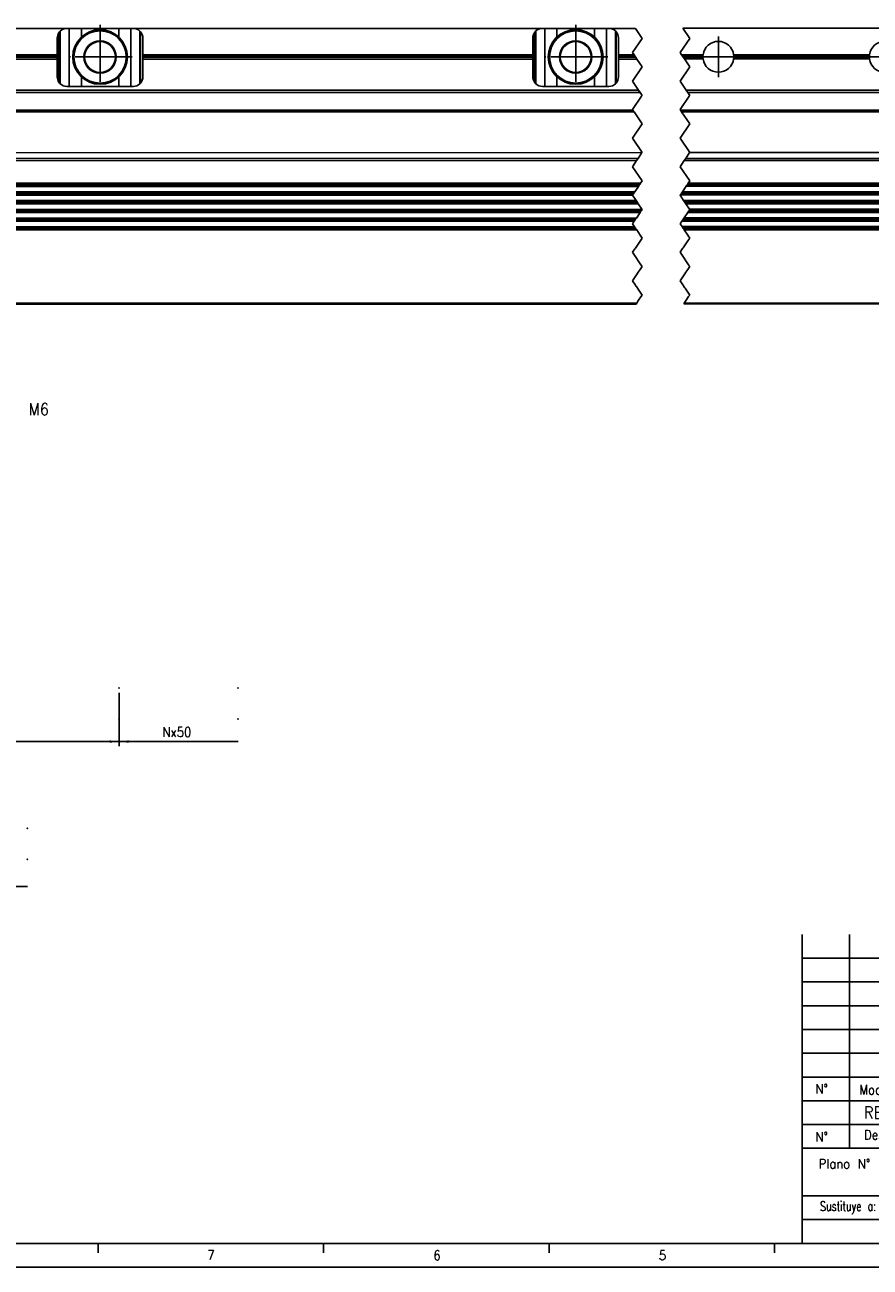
# Model space of a CAD drawing. Header units: millimetres. Extents: x -285 to 1770, y -283 to 203.
# Tile 4 of 30: x -44 to 134, y -217 to 44. Entities that reach past the tile are written whole.
import ezdxf

# ---------------------------------------------------------------- set-up
doc = ezdxf.new("R2010")
doc.units = ezdxf.units.MM
doc.linetypes.add('DOT_CENTER', pattern=[14, 12, -1, 0, -1])
doc.layers.add('1', color=7, linetype='Continuous')
doc.styles.add('CONVERTER_11', font='txt.shx', dxfattribs={"width": 0.9})
doc.styles.add('CONVERTER_13', font='txt.shx', dxfattribs={"width": 0.72})
doc.dimstyles.new('ME10_DIM_10', dxfattribs={"dimtxt": 2, "dimasz": 2, "dimexe": 1, "dimexo": 1, "dimgap": 1, "dimtad": 1, "dimdsep": 46, "dimtxsty": 'CONVERTER_11', "dimsah": 1, "dimcen": 0.09, "dimclrd": 2, "dimclre": 2, "dimclrt": 2, "dimadec": 0, "dimazin": 0, "dimtfac": 1, "dimtdec": 4, "dimtix": 1, "dimtmove": 0, "dimatfit": 3, "dimfxl": 1, "dimtolj": 1, "dimtzin": 0, "dimarcsym": 0})
doc.dimstyles.new('ME10_DIM_11', dxfattribs={"dimtxt": 2, "dimasz": 2, "dimexe": 1, "dimexo": 1, "dimgap": 1, "dimtad": 1, "dimdsep": 46, "dimtxsty": 'CONVERTER_11', "dimsah": 1, "dimcen": 0.09, "dimclrd": 2, "dimclre": 2, "dimclrt": 2, "dimadec": 0, "dimazin": 0, "dimtfac": 1, "dimtdec": 4, "dimtix": 1, "dimtmove": 0, "dimatfit": 3, "dimfxl": 1, "dimtolj": 1, "dimtzin": 0, "dimarcsym": 0})
doc.dimstyles.new('ME10_DIM_12', dxfattribs={"dimtxt": 2, "dimasz": 2, "dimexe": 1, "dimexo": 1, "dimgap": 1, "dimtad": 1, "dimdsep": 46, "dimtxsty": 'CONVERTER_11', "dimsah": 1, "dimcen": 0.09, "dimclrd": 2, "dimclre": 2, "dimclrt": 2, "dimadec": 0, "dimazin": 0, "dimtfac": 1, "dimtdec": 4, "dimtix": 1, "dimtmove": 0, "dimatfit": 3, "dimfxl": 1, "dimtolj": 1, "dimtzin": 0, "dimarcsym": 0})
doc.dimstyles.new('ME10_DIM_13', dxfattribs={"dimtxt": 2, "dimasz": 2, "dimexe": 1, "dimexo": 1, "dimgap": 1, "dimtad": 1, "dimdsep": 46, "dimtxsty": 'CONVERTER_11', "dimsah": 1, "dimcen": 0.09, "dimclrd": 2, "dimclre": 2, "dimclrt": 2, "dimadec": 0, "dimazin": 0, "dimtfac": 1, "dimtdec": 4, "dimtix": 1, "dimtmove": 0, "dimatfit": 3, "dimfxl": 1, "dimtolj": 1, "dimtzin": 0, "dimarcsym": 0})
doc.dimstyles.new('ME10_DIM_14', dxfattribs={"dimtxt": 2, "dimasz": 2, "dimexe": 1, "dimexo": 1, "dimgap": 1, "dimtad": 1, "dimdsep": 46, "dimtxsty": 'CONVERTER_11', "dimsah": 1, "dimcen": 0.09, "dimclrd": 2, "dimclre": 2, "dimclrt": 2, "dimadec": 0, "dimazin": 0, "dimtfac": 1, "dimtdec": 4, "dimtix": 1, "dimtmove": 0, "dimatfit": 3, "dimfxl": 1, "dimtolj": 1, "dimtzin": 0, "dimarcsym": 0})
doc.dimstyles.new('ME10_DIM_15', dxfattribs={"dimtxt": 2, "dimasz": 2, "dimexe": 1, "dimexo": 1, "dimgap": 1, "dimtad": 1, "dimdsep": 46, "dimtxsty": 'CONVERTER_11', "dimsah": 1, "dimcen": 0.09, "dimclrd": 2, "dimclre": 2, "dimclrt": 2, "dimadec": 0, "dimazin": 0, "dimtfac": 1, "dimtdec": 4, "dimtix": 1, "dimtmove": 0, "dimatfit": 3, "dimfxl": 1, "dimtolj": 1, "dimtzin": 0, "dimarcsym": 0})
doc.dimstyles.new('ME10_DIM_16', dxfattribs={"dimtxt": 2, "dimasz": 2, "dimexe": 1, "dimexo": 1, "dimgap": 1, "dimtad": 1, "dimdsep": 46, "dimtxsty": 'CONVERTER_11', "dimsah": 1, "dimcen": 0.09, "dimclrd": 2, "dimclre": 2, "dimclrt": 2, "dimadec": 0, "dimazin": 0, "dimtfac": 1, "dimtdec": 4, "dimtix": 1, "dimtmove": 0, "dimatfit": 3, "dimfxl": 1, "dimtolj": 1, "dimtzin": 0, "dimarcsym": 0})
doc.dimstyles.new('ME10_DIM_17', dxfattribs={"dimtxt": 2, "dimasz": 2, "dimexe": 1, "dimexo": 1, "dimgap": 1, "dimtad": 1, "dimdsep": 46, "dimtxsty": 'CONVERTER_11', "dimsah": 1, "dimcen": 0.09, "dimclrd": 2, "dimclre": 2, "dimclrt": 2, "dimadec": 0, "dimazin": 0, "dimtfac": 1, "dimtdec": 4, "dimtix": 1, "dimtmove": 0, "dimatfit": 3, "dimfxl": 1, "dimtolj": 1, "dimtzin": 0, "dimarcsym": 0})
doc.dimstyles.new('ME10_DIM_18', dxfattribs={"dimtxt": 2, "dimasz": 2, "dimexe": 1, "dimexo": 1, "dimgap": 1, "dimtad": 1, "dimdsep": 46, "dimtxsty": 'CONVERTER_11', "dimsah": 1, "dimcen": 0.09, "dimclrd": 2, "dimclre": 2, "dimclrt": 2, "dimadec": 0, "dimazin": 0, "dimtfac": 1, "dimtdec": 4, "dimtix": 1, "dimtmove": 0, "dimatfit": 3, "dimfxl": 1, "dimtolj": 1, "dimtzin": 0, "dimarcsym": 0})
doc.dimstyles.new('ME10_DIM_19', dxfattribs={"dimtxt": 2, "dimasz": 2, "dimexe": 1, "dimexo": 1, "dimgap": 1, "dimtad": 1, "dimdsep": 46, "dimtxsty": 'CONVERTER_11', "dimsah": 1, "dimcen": 0.09, "dimclrd": 2, "dimclre": 2, "dimclrt": 2, "dimadec": 0, "dimazin": 0, "dimtfac": 1, "dimtdec": 4, "dimtix": 1, "dimtmove": 0, "dimatfit": 3, "dimfxl": 1, "dimtolj": 1, "dimtzin": 0, "dimarcsym": 0})

# ---------------------------------------------------------------- blocks, each defined once
blk = doc.blocks.new('*D52')
at = {"layer": '1', "color": 2, "linetype": 'Continuous'}
for p, q in [((-124.39, -96.19), (-124.39, -107.44)), ((-74.39, -96.19), (-74.39, -107.44)), ((-124.39, -106.44), (-74.39, -106.44))]:
    blk.add_line(p, q, dxfattribs=at)
at = {"layer": '1', "color": 2}
for points in [[(-122.39, -106.18), (-122.39, -106.7), (-124.39, -106.44)], [(-76.39, -106.7), (-76.39, -106.18), (-74.39, -106.44)]]:
    blk.add_solid(points, dxfattribs=at)
at = {"layer": '1', "color": 2, "insert": (-103.02, -105.44), "char_height": 2, "attachment_point": 7, "rotation": 0.0001, "line_spacing_factor": 0.60024, "style": 'CONVERTER_11'}
blk.add_mtext('50', dxfattribs=at)
blk = doc.blocks.new('*D53')
at = {"layer": '1', "color": 2, "linetype": 'Continuous'}
for p, q in [((-74.39, -96.19), (-74.39, -107.44)), ((-24.39, -96.19), (-24.39, -107.44)), ((-74.39, -106.44), (-24.39, -106.44))]:
    blk.add_line(p, q, dxfattribs=at)
at = {"layer": '1', "color": 2}
for points in [[(-72.39, -106.18), (-72.39, -106.7), (-74.39, -106.44)], [(-26.39, -106.7), (-26.39, -106.18), (-24.39, -106.44)]]:
    blk.add_solid(points, dxfattribs=at)
at = {"layer": '1', "color": 2, "insert": (-53.64, -105.44), "char_height": 2, "attachment_point": 7, "rotation": 0.0001, "line_spacing_factor": 0.60024, "style": 'CONVERTER_11'}
blk.add_mtext('50', dxfattribs=at)
blk = doc.blocks.new('*D54')
at = {"layer": '1', "color": 2, "linetype": 'Continuous'}
for p, q in [((-139.39, -125.71), (-139.39, -137.96)), ((-119.39, -125.71), (-119.39, -137.96)), ((-139.39, -136.96), (-119.39, -136.96))]:
    blk.add_line(p, q, dxfattribs=at)
at = {"layer": '1', "color": 2}
for points in [[(-137.39, -136.7), (-137.39, -137.23), (-139.39, -136.96)], [(-121.39, -137.23), (-121.39, -136.7), (-119.39, -136.96)]]:
    blk.add_solid(points, dxfattribs=at)
at = {"layer": '1', "color": 2, "insert": (-130.89, -135.96), "char_height": 2, "attachment_point": 7, "rotation": 0.0001, "line_spacing_factor": 0.60024, "style": 'CONVERTER_11'}
blk.add_mtext('20', dxfattribs=at)
blk = doc.blocks.new('*D55')
at = {"layer": '1', "color": 2, "linetype": 'Continuous'}
for p, q in [((-119.39, -125.71), (-119.39, -137.96)), ((-99.39, -125.71), (-99.39, -137.96)), ((-119.39, -136.96), (-99.39, -136.96))]:
    blk.add_line(p, q, dxfattribs=at)
at = {"layer": '1', "color": 2}
for points in [[(-117.39, -136.7), (-117.39, -137.23), (-119.39, -136.96)], [(-101.39, -137.23), (-101.39, -136.7), (-99.39, -136.96)]]:
    blk.add_solid(points, dxfattribs=at)
at = {"layer": '1', "color": 2, "insert": (-110.89, -135.96), "char_height": 2, "attachment_point": 7, "rotation": 0.0001, "line_spacing_factor": 0.60024, "style": 'CONVERTER_11'}
blk.add_mtext('20', dxfattribs=at)
blk = doc.blocks.new('*D56')
at = {"layer": '1', "color": 2, "linetype": 'Continuous'}
for p, q in [((-99.39, -125.71), (-99.39, -137.96)), ((-79.39, -125.71), (-79.39, -137.96)), ((-99.39, -136.96), (-79.39, -136.96))]:
    blk.add_line(p, q, dxfattribs=at)
at = {"layer": '1', "color": 2}
for points in [[(-97.39, -136.7), (-97.39, -137.23), (-99.39, -136.96)], [(-81.39, -137.23), (-81.39, -136.7), (-79.39, -136.96)]]:
    blk.add_solid(points, dxfattribs=at)
at = {"layer": '1', "color": 2, "insert": (-90.89, -135.96), "char_height": 2, "attachment_point": 7, "rotation": 0.0001, "line_spacing_factor": 0.60024, "style": 'CONVERTER_11'}
blk.add_mtext('20', dxfattribs=at)
blk = doc.blocks.new('*D57')
at = {"layer": '1', "color": 2, "linetype": 'Continuous'}
for p, q in [((-79.39, -125.71), (-79.39, -137.96)), ((-59.39, -125.71), (-59.39, -137.96)), ((-79.39, -136.96), (-59.39, -136.96))]:
    blk.add_line(p, q, dxfattribs=at)
at = {"layer": '1', "color": 2}
for points in [[(-77.39, -136.7), (-77.39, -137.23), (-79.39, -136.96)], [(-61.39, -137.23), (-61.39, -136.7), (-59.39, -136.96)]]:
    blk.add_solid(points, dxfattribs=at)
at = {"layer": '1', "color": 2, "insert": (-70.89, -135.96), "char_height": 2, "attachment_point": 7, "rotation": 0.0001, "line_spacing_factor": 0.60024, "style": 'CONVERTER_11'}
blk.add_mtext('20', dxfattribs=at)
blk = doc.blocks.new('*D58')
at = {"layer": '1', "color": 2, "linetype": 'Continuous'}
for p, q in [((-24.39, -96.19), (-24.39, -107.44)), ((0.61, -106.44), (-24.39, -106.44))]:
    blk.add_line(p, q, dxfattribs=at)
at = {"layer": '1', "color": 2}
blk.add_solid([(-22.39, -106.18), (-22.39, -106.7), (-24.39, -106.44)], dxfattribs=at)
at = {"layer": '1', "color": 2, "insert": (-15.29, -105.44), "char_height": 2, "attachment_point": 7, "rotation": 0.0001, "line_spacing_factor": 0.60024, "style": 'CONVERTER_11'}
blk.add_mtext('Nx50', dxfattribs=at)
blk = doc.blocks.new('*D59')
at = {"layer": '1', "color": 2, "linetype": 'Continuous'}
for p, q in [((-59.39, -125.71), (-59.39, -137.96)), ((-43.69, -136.96), (-59.39, -136.96))]:
    blk.add_line(p, q, dxfattribs=at)
at = {"layer": '1', "color": 2}
blk.add_solid([(-57.39, -136.7), (-57.39, -137.23), (-59.39, -136.96)], dxfattribs=at)
at = {"layer": '1', "color": 2, "insert": (-54.94, -135.96), "char_height": 2, "attachment_point": 7, "rotation": 0.0001, "line_spacing_factor": 0.60024, "style": 'CONVERTER_11'}
blk.add_mtext('Nx20', dxfattribs=at)
blk = doc.blocks.new('*D60')
at = {"layer": '1', "color": 2, "linetype": 'Continuous'}
for p, q in [((-139.39, -125.71), (-139.39, -163.29)), ((-129.37, -150.71), (-129.37, -163.29)), ((-147.69, -162.29), (-139.39, -162.29)), ((-139.39, -162.29), (-129.37, -162.29))]:
    blk.add_line(p, q, dxfattribs=at)
at = {"layer": '1', "color": 2}
for points in [[(-137.39, -162.03), (-137.39, -162.56), (-139.39, -162.29)], [(-131.37, -162.56), (-131.37, -162.03), (-129.37, -162.29)]]:
    blk.add_solid(points, dxfattribs=at)
at = {"layer": '1', "color": 2, "insert": (-147.69, -161.29), "char_height": 2, "attachment_point": 7, "rotation": 0.0001, "line_spacing_factor": 0.60024, "style": 'CONVERTER_11'}
blk.add_mtext('10.02', dxfattribs=at)
blk = doc.blocks.new('*D61')
at = {"layer": '1', "color": 2, "linetype": 'Continuous'}
for p, q in [((-119.39, -125.71), (-119.39, -170.9)), ((-109.35, -150.71), (-109.35, -170.9)), ((-127.43, -169.9), (-119.39, -169.9)), ((-119.39, -169.9), (-109.35, -169.9))]:
    blk.add_line(p, q, dxfattribs=at)
at = {"layer": '1', "color": 2}
for points in [[(-117.39, -169.64), (-117.39, -170.16), (-119.39, -169.9)], [(-111.35, -170.16), (-111.35, -169.64), (-109.35, -169.9)]]:
    blk.add_solid(points, dxfattribs=at)
at = {"layer": '1', "color": 2, "insert": (-127.43, -168.9), "char_height": 2, "attachment_point": 7, "rotation": 0.0001, "line_spacing_factor": 0.60024, "style": 'CONVERTER_11'}
blk.add_mtext('10.04', dxfattribs=at)
blk = doc.blocks.new('*D62')
at = {"layer": '1', "color": 2, "linetype": 'Continuous'}
for p, q in [((-99.39, -125.71), (-99.39, -170.9)), ((-89.33, -150.71), (-89.33, -170.9)), ((-99.39, -169.9), (-89.33, -169.9)), ((-89.33, -169.9), (-81.6, -169.9))]:
    blk.add_line(p, q, dxfattribs=at)
at = {"layer": '1', "color": 2}
for points in [[(-97.39, -169.64), (-97.39, -170.16), (-99.39, -169.9)], [(-91.33, -170.16), (-91.33, -169.64), (-89.33, -169.9)]]:
    blk.add_solid(points, dxfattribs=at)
at = {"layer": '1', "color": 2, "insert": (-88.25, -168.9), "char_height": 2, "attachment_point": 7, "rotation": 0.0001, "line_spacing_factor": 0.60024, "style": 'CONVERTER_11'}
blk.add_mtext('10.06', dxfattribs=at)
blk = doc.blocks.new('*D63')
at = {"layer": '1', "color": 2, "linetype": 'Continuous'}
for p, q in [((-79.39, -125.71), (-79.39, -163.29)), ((-69.31, -150.71), (-69.31, -163.29)), ((-79.39, -162.29), (-69.31, -162.29)), ((-69.31, -162.29), (-59.54, -162.29))]:
    blk.add_line(p, q, dxfattribs=at)
at = {"layer": '1', "color": 2}
for points in [[(-77.39, -162.03), (-77.39, -162.56), (-79.39, -162.29)], [(-71.31, -162.56), (-71.31, -162.03), (-69.31, -162.29)]]:
    blk.add_solid(points, dxfattribs=at)
at = {"layer": '1', "color": 2, "insert": (-66.19, -161.29), "char_height": 2, "attachment_point": 7, "rotation": 0.0001, "line_spacing_factor": 0.60024, "style": 'CONVERTER_11'}
blk.add_mtext('10.08', dxfattribs=at)
blk = doc.blocks.new('Marco_a2', base_point=(304.21, -212.02))
at = {"layer": '1', "color": 7, "linetype": 'Continuous'}
for p, q in [((119.21, -212.02), (119.21, -147.02)), ((129.21, -192.02), (129.21, -147.02)), ((119.21, -182.02), (184.21, -182.02)), ((119.21, -192.02), (304.21, -192.02)), ((119.21, -202.02), (169.21, -202.02)), ((-264.79, -212.02), (304.21, -212.02))]:
    blk.add_line(p, q, dxfattribs=at)
at = {"layer": '1', "color": 2, "linetype": 'Continuous'}
for p, q in [((119.21, -152.02), (304.21, -152.02)), ((119.21, -157.02), (252.21, -157.02)), ((119.21, -162.02), (252.21, -162.02)), ((119.21, -167.02), (252.21, -167.02)), ((119.21, -172.02), (252.21, -172.02)), ((119.21, -177.02), (252.21, -177.02)), ((304.21, -187.02), (119.21, -187.02)), ((119.21, -207.02), (169.21, -207.02)), ((-28.81, -212.02), (-28.81, -214.02)), ((18.61, -212.02), (18.61, -214.02)), ((66.03, -212.02), (66.03, -214.02)), ((113.44, -212.02), (113.44, -214.02)), ((-284.79, -217.02), (309.21, -217.02))]:
    blk.add_line(p, q, dxfattribs=at)
at = {"layer": '1', "color": 2, "char_height": 2}
for s, insert, attachment_point, line_spacing_factor, style in [('N°', (123.33, -179.52), 5, 1.320528, 'CONVERTER_11'), ('Modificado', (131.24, -179.69), 4, 1.320528, 'CONVERTER_11'), ('Designación', (132.21, -189.52), 4, 1.320528, 'CONVERTER_11'), ('N°', (123.33, -189.6), 5, 1.320528, 'CONVERTER_11'), ('Plano N°', (133.54, -195.28), 6, 1.320528, 'CONVERTER_11'), ('Sustituye a:', (134.77, -204.52), 6, 1.320528, 'CONVERTER_13'), ('7', (-5.83, -214.46), 4, 1.20048, 'CONVERTER_11'), ('6', (41.68, -214.53), 4, 1.20048, 'CONVERTER_11'), ('5', (89.09, -214.53), 4, 1.20048, 'CONVERTER_11')]:
    blk.add_mtext(s, dxfattribs=dict(at, insert=insert, attachment_point=attachment_point, line_spacing_factor=line_spacing_factor, style=style))
blk = doc.blocks.new('Top', base_point=(304.21, -212.02))
blk.add_blockref('Marco_a2', (304.21, -212.02))
at = {"layer": '1', "color": 2, "style": 'CONVERTER_11', "width": 0.9}
blk.add_text('REGLA_SERIE_G2-1140-T', height=2.5, dxfattribs=at).set_placement((132.21, -185.75))
blk = doc.blocks.new('REGLA__10', base_point=(-163.4, -18.42))
at = {"color": 7, "linetype": 'Continuous'}
for p, q in [((-121.4, 43.58), (-35.4, 43.58)), ((-34.9, 43.58), (-35.4, 43.58)), ((-32.34, 43.58), (-34.9, 43.58)), ((-32.34, 43.58), (-24.46, 43.58)), ((-21.9, 43.58), (-24.46, 43.58)), ((-21.9, 43.58), (-21.4, 43.58)), ((-21.4, 43.58), (64.6, 43.59)), ((-20.04, 31.92), (-20.04, 43.04)), ((-19.88, 42.88), (-19.88, 32.09)), ((64.6, 43.59), (65.1, 43.59)), ((65.1, 43.59), (67.66, 43.59)), ((67.66, 43.59), (75.54, 43.59)), ((75.54, 43.59), (78.1, 43.59)), ((78.1, 43.59), (78.6, 43.59)), ((78.6, 43.59), (84.17, 43.59)), ((79.96, 31.93), (79.96, 43.05)), ((80.12, 42.88), (80.12, 32.1)), ((94.15, 43.62), (146.18, 43.62)), ((-37.4, 38.02), (-37.4, 41.58)), ((-19.4, 38.03), (-19.4, 41.58)), ((62.6, 38.03), (62.6, 41.59)), ((80.6, 38.03), (80.6, 41.59)), ((-119.4, 38.02), (-37.4, 38.02)), ((-37.4, 37.14), (-119.4, 37.14)), ((-37.4, 37.14), (-37.4, 38.02)), ((-37.4, 33.38), (-37.4, 37.14)), ((-19.4, 38.03), (62.6, 38.03)), ((-19.4, 37.14), (-19.4, 38.03)), ((62.6, 37.15), (-19.4, 37.14)), ((-19.4, 33.38), (-19.4, 37.14)), ((62.6, 37.15), (62.6, 38.03)), ((62.6, 33.39), (62.6, 37.15)), ((80.6, 38.03), (83.88, 38.03)), ((80.6, 37.15), (80.6, 38.03)), ((80.6, 33.39), (80.6, 37.15)), ((84.47, 37.15), (80.6, 37.15)), ((93.86, 38.06), (98.38, 38.06)), ((98.38, 37.18), (94.45, 37.18)), ((104.82, 38.06), (133.38, 38.06)), ((104.82, 37.18), (133.38, 37.18)), ((-35.4, 31.38), (-34.9, 31.38)), ((-32.34, 31.38), (-34.9, 31.38)), ((-32.34, 31.38), (-24.46, 31.38)), ((-21.9, 31.38), (-24.46, 31.38)), ((-21.4, 31.38), (-21.9, 31.38)), ((64.6, 31.39), (65.1, 31.39)), ((67.66, 31.39), (65.1, 31.39)), ((67.66, 31.39), (75.54, 31.39)), ((78.1, 31.39), (75.54, 31.39)), ((78.6, 31.39), (78.1, 31.39)), ((84.84, 30.59), (-151.1, 30.58)), ((146.85, 30.62), (94.82, 30.62)), ((-151.1, 26.17), (83.77, 26.19)), ((93.76, 26.21), (145.79, 26.22)), ((-147.03, 26), (83.89, 26.01)), ((93.87, 26.04), (145.9, 26.04)), ((-152.9, 17.44), (85.54, 17.46)), ((95.55, 17.48), (147.59, 17.49)), ((85.26, 11.04), (-151.1, 11.02)), ((147.31, 11.07), (95.27, 11.06)), ((-151.1, 10.34), (84.8, 10.35)), ((84.03, 9.2), (-151.1, 9.19)), ((-151.1, 8.5), (83.58, 8.52)), ((93.6, 8.55), (145.63, 8.55)), ((146.09, 9.23), (94.05, 9.23)), ((94.82, 10.38), (146.85, 10.38)), ((-151.1, 7.35), (84.32, 7.37)), ((-151.1, 6.67), (84.77, 6.69)), ((85.54, 5.54), (-151.1, 5.52)), ((94.3, 7.4), (146.33, 7.4)), ((94.76, 6.71), (146.79, 6.72)), ((147.55, 5.57), (95.52, 5.56)), ((-151.1, 4.84), (85.14, 4.85)), ((84.37, 3.7), (-151.1, 3.69)), ((-151.1, 3.01), (83.91, 3.02)), ((93.93, 3.05), (145.96, 3.05)), ((146.42, 3.73), (94.39, 3.73)), ((95.15, 4.88), (147.19, 4.88)), ((83.98, 1.87), (-151.1, 1.86)), ((84.44, 1.19), (-151.1, 1.17)), ((146, 1.9), (93.97, 1.9)), ((146.45, 1.22), (94.42, 1.21)), ((84.29, -14.41), (-151.1, -14.42)), ((146.34, -14.38), (94.31, -14.38))]:
    blk.add_line(p, q, dxfattribs=at)
at = {"color": 3, "linetype": 'Continuous'}
for p, q in [((-37.07, 32.28), (-37.07, 42.69)), ((-36.77, 31.92), (-36.77, 43.04)), ((-34.9, 31.38), (-34.9, 43.58)), ((-32.34, 41.77), (-32.34, 43.58)), ((-24.46, 41.77), (-24.46, 43.58)), ((-21.9, 31.38), (-21.9, 43.58)), ((62.93, 32.28), (62.93, 42.7)), ((63.23, 31.93), (63.23, 43.05)), ((65.1, 31.39), (65.1, 43.59)), ((67.66, 41.78), (67.66, 43.59)), ((75.54, 41.78), (75.54, 43.59)), ((78.1, 31.39), (78.1, 43.59)), ((-119.4, 37.65), (-37.4, 37.65)), ((-119.4, 37.51), (-37.4, 37.51)), ((-19.4, 37.65), (62.6, 37.66)), ((-19.4, 37.51), (62.6, 37.52)), ((80.6, 37.66), (84.12, 37.66)), ((80.6, 37.52), (84.22, 37.52)), ((94.11, 37.69), (98.35, 37.69)), ((94.2, 37.55), (98.35, 37.55)), ((104.85, 37.69), (133.35, 37.69)), ((104.85, 37.55), (133.35, 37.55)), ((-32.34, 31.38), (-32.34, 33.4)), ((-24.46, 31.38), (-24.46, 33.4)), ((67.66, 31.39), (67.66, 33.4)), ((75.54, 31.39), (75.54, 33.4)), ((85.17, 30.09), (-151.1, 30.08)), ((147.18, 30.12), (95.15, 30.12)), ((-151.1, 26.37), (83.64, 26.39)), ((93.62, 26.41), (145.65, 26.42)), ((93.8, 26.14), (145.83, 26.15)), ((-146.92, 26.1), (83.82, 26.12)), ((-152.9, 16.22), (84.72, 16.23)), ((-151.1, 15.75), (84.41, 15.77)), ((94.43, 15.79), (146.46, 15.8)), ((94.74, 16.26), (146.77, 16.26)), ((85.08, 10.77), (-151.1, 10.75)), ((84.98, 10.62), (-151.1, 10.61)), ((147.03, 10.65), (95, 10.65)), ((147.13, 10.8), (95.09, 10.79)), ((83.85, 8.93), (-151.1, 8.92)), ((83.76, 8.79), (-151.1, 8.78)), ((145.81, 8.82), (93.78, 8.82)), ((145.91, 8.96), (93.87, 8.96)), ((84.5, 7.1), (-151.1, 7.08)), ((84.59, 6.96), (-151.1, 6.94)), ((85.41, 5.27), (-151.1, 5.25)), ((146.51, 7.13), (94.48, 7.13)), ((146.61, 6.99), (94.58, 6.98)), ((147.46, 5.3), (95.43, 5.29)), ((85.32, 5.13), (-151.1, 5.11)), ((84.19, 3.43), (-151.1, 3.42)), ((84.09, 3.29), (-151.1, 3.28)), ((146.14, 3.32), (94.11, 3.32)), ((146.24, 3.46), (94.21, 3.46)), ((147.37, 5.15), (95.33, 5.15)), ((84.17, 1.6), (-151.1, 1.58)), ((84.26, 1.46), (-151.1, 1.44)), ((146.18, 1.63), (94.15, 1.63)), ((146.27, 1.49), (94.24, 1.49)), ((84.43, -14.21), (-151.1, -14.22)), ((146.48, -14.18), (94.44, -14.18))]:
    blk.add_line(p, q, dxfattribs=at)
at = {"color": 2, "linetype": 'DOT_CENTER'}
for p, q in [((84.17, 43.59), (85.57, 41.5)), ((95.57, 41.5), (94.15, 43.62)), ((85.57, 41.5), (83.57, 38.5)), ((93.57, 38.5), (95.57, 41.5)), ((83.57, 38.5), (83.88, 38.03)), ((84.12, 37.66), (83.88, 38.03)), ((84.12, 37.66), (84.22, 37.52)), ((84.47, 37.15), (84.22, 37.52)), ((84.47, 37.15), (85.57, 35.5)), ((93.86, 38.06), (93.57, 38.5)), ((93.86, 38.06), (94.11, 37.69)), ((94.2, 37.55), (94.11, 37.69)), ((94.2, 37.55), (94.45, 37.18)), ((95.57, 35.5), (94.45, 37.18)), ((85.57, 35.5), (83.57, 32.5)), ((93.57, 32.5), (95.57, 35.5)), ((83.57, 32.5), (84.84, 30.59)), ((94.82, 30.62), (93.57, 32.5)), ((85.45, 29.32), (83.57, 26.5)), ((85.17, 30.09), (84.84, 30.59)), ((85.17, 30.09), (85.57, 29.5)), ((85.57, 29.5), (85.45, 29.32)), ((93.57, 26.5), (95.46, 29.35)), ((94.82, 30.62), (95.15, 30.12)), ((95.57, 29.5), (95.15, 30.12)), ((95.46, 29.35), (95.57, 29.5)), ((83.57, 26.5), (83.64, 26.39)), ((83.77, 26.19), (83.64, 26.39)), ((83.77, 26.19), (83.82, 26.12)), ((93.62, 26.41), (93.57, 26.5)), ((93.62, 26.41), (93.76, 26.21)), ((93.8, 26.14), (93.76, 26.21)), ((93.8, 26.14), (93.87, 26.04)), ((83.89, 26.01), (83.82, 26.12)), ((83.89, 26.01), (85.57, 23.5)), ((95.57, 23.5), (93.87, 26.04)), ((85.57, 23.5), (83.57, 20.5)), ((93.57, 20.5), (95.57, 23.5)), ((83.57, 20.5), (85.57, 17.5)), ((95.57, 17.5), (93.57, 20.5)), ((84.41, 15.77), (83.57, 14.5)), ((84.41, 15.77), (84.72, 16.23)), ((84.72, 16.23), (85.54, 17.46)), ((85.57, 17.5), (85.54, 17.46)), ((93.57, 14.5), (94.43, 15.79)), ((94.74, 16.26), (94.43, 15.79)), ((95.55, 17.48), (94.74, 16.26)), ((95.55, 17.48), (95.57, 17.5)), ((83.57, 14.5), (85.57, 11.5)), ((95.57, 11.5), (93.57, 14.5)), ((84.98, 10.62), (84.8, 10.35)), ((85.08, 10.77), (84.98, 10.62)), ((85.26, 11.04), (85.08, 10.77)), ((85.57, 11.5), (85.26, 11.04)), ((94.82, 10.38), (95, 10.65)), ((95, 10.65), (95.09, 10.79)), ((95.09, 10.79), (95.27, 11.06)), ((95.27, 11.06), (95.57, 11.5)), ((83.58, 8.52), (83.57, 8.5)), ((83.57, 8.5), (84.32, 7.37)), ((83.76, 8.79), (83.58, 8.52)), ((83.85, 8.93), (83.76, 8.79)), ((84.03, 9.2), (83.85, 8.93)), ((84.8, 10.35), (84.03, 9.2)), ((93.57, 8.5), (93.6, 8.55)), ((94.3, 7.4), (93.57, 8.5)), ((93.6, 8.55), (93.78, 8.82)), ((93.78, 8.82), (93.87, 8.96)), ((93.87, 8.96), (94.05, 9.23)), ((94.05, 9.23), (94.82, 10.38)), ((84.32, 7.37), (84.5, 7.1)), ((84.5, 7.1), (84.59, 6.96)), ((84.59, 6.96), (84.77, 6.69)), ((84.77, 6.69), (85.54, 5.54)), ((85.41, 5.27), (85.32, 5.13)), ((85.57, 5.5), (85.41, 5.27)), ((85.54, 5.54), (85.57, 5.5)), ((94.48, 7.13), (94.3, 7.4)), ((94.58, 6.98), (94.48, 7.13)), ((94.76, 6.71), (94.58, 6.98)), ((95.52, 5.56), (94.76, 6.71)), ((95.33, 5.15), (95.43, 5.29)), ((95.43, 5.29), (95.57, 5.5)), ((95.57, 5.5), (95.52, 5.56)), ((83.91, 3.02), (83.57, 2.5)), ((84.09, 3.29), (83.91, 3.02)), ((84.19, 3.43), (84.09, 3.29)), ((84.37, 3.7), (84.19, 3.43)), ((85.14, 4.85), (84.37, 3.7)), ((85.32, 5.13), (85.14, 4.85)), ((93.57, 2.5), (93.93, 3.05)), ((93.93, 3.05), (94.11, 3.32)), ((94.11, 3.32), (94.21, 3.46)), ((94.21, 3.46), (94.39, 3.73)), ((94.39, 3.73), (95.15, 4.88)), ((95.15, 4.88), (95.33, 5.15)), ((83.57, 2.5), (83.98, 1.87)), ((83.98, 1.87), (84.17, 1.6)), ((84.17, 1.6), (84.23, 1.51)), ((84.23, 1.51), (84.26, 1.46)), ((84.26, 1.46), (84.44, 1.19)), ((84.44, 1.19), (85.17, 0.1)), ((85.17, 0.1), (85.43, -0.3)), ((93.97, 1.9), (93.57, 2.5)), ((94.15, 1.63), (93.97, 1.9)), ((94.21, 1.53), (94.15, 1.63)), ((94.24, 1.49), (94.21, 1.53)), ((94.42, 1.21), (94.24, 1.49)), ((95.15, 0.12), (94.42, 1.21)), ((95.41, -0.27), (95.15, 0.12)), ((85.13, -1.15), (84.15, -2.62)), ((85.57, -0.5), (85.13, -1.15)), ((85.43, -0.3), (85.57, -0.5)), ((94.17, -2.6), (94.08, -2.73)), ((94.17, -2.6), (95.15, -1.12)), ((95.15, -1.12), (95.57, -0.5)), ((95.57, -0.5), (95.41, -0.27)), ((84.06, -2.76), (83.57, -3.5)), ((83.57, -3.5), (83.7, -3.71)), ((83.7, -3.71), (83.84, -3.91)), ((83.84, -3.91), (85.33, -6.15)), ((84.15, -2.62), (84.06, -2.76)), ((93.57, -3.5), (94.08, -2.73)), ((93.69, -3.68), (93.57, -3.5)), ((93.82, -3.88), (93.69, -3.68)), ((95.31, -6.12), (93.82, -3.88)), ((84.77, -7.69), (84.53, -8.06)), ((85.14, -7.15), (84.77, -7.69)), ((85.57, -6.5), (85.14, -7.15)), ((85.33, -6.15), (85.38, -6.22)), ((85.38, -6.22), (85.5, -6.41)), ((85.5, -6.41), (85.57, -6.5)), ((94.54, -8.03), (94.79, -7.66)), ((94.79, -7.66), (95.15, -7.12)), ((95.15, -7.12), (95.57, -6.5)), ((95.36, -6.19), (95.31, -6.12)), ((95.49, -6.38), (95.36, -6.19)), ((95.57, -6.5), (95.49, -6.38)), ((84.53, -8.06), (83.57, -9.5)), ((83.57, -9.5), (84.16, -10.39)), ((84.16, -10.39), (84.35, -10.68)), ((93.57, -9.5), (94.54, -8.03)), ((94.14, -10.37), (93.57, -9.5)), ((94.33, -10.65), (94.14, -10.37)), ((84.35, -10.68), (84.37, -10.7)), ((84.37, -10.7), (84.52, -10.94)), ((84.59, -11.03), (84.52, -10.94)), ((84.59, -11.03), (84.62, -11.08)), ((84.62, -11.08), (85.57, -12.5)), ((85.33, -12.86), (84.83, -13.61)), ((85.57, -12.5), (85.33, -12.86)), ((94.35, -10.68), (94.33, -10.65)), ((94.51, -10.91), (94.35, -10.68)), ((94.57, -11), (94.51, -10.91)), ((94.61, -11.06), (94.57, -11)), ((95.57, -12.5), (94.61, -11.06)), ((94.84, -13.58), (95.35, -12.83)), ((95.35, -12.83), (95.57, -12.5)), ((84.29, -14.41), (84.43, -14.21)), ((84.53, -14.06), (84.43, -14.21)), ((84.69, -13.81), (84.53, -14.06)), ((84.83, -13.61), (84.69, -13.81)), ((94.44, -14.18), (94.31, -14.38)), ((94.55, -14.03), (94.44, -14.18)), ((94.55, -14.03), (94.71, -13.78)), ((94.71, -13.78), (94.84, -13.58))]:
    blk.add_line(p, q, dxfattribs=at)
at = {"color": 7, "linetype": 'Continuous'}
for centre, radius in [((-28.4, 37.58), 5.75), ((-28.4, 37.58), 5.5), ((71.6, 37.59), 5.75), ((71.6, 37.59), 5.5), ((-28.4, 37.58), 3.4), ((-28.4, 37.58), 3.25), ((71.6, 37.59), 3.4), ((71.6, 37.59), 3.25)]:
    blk.add_circle(centre, radius, dxfattribs=at)
for centre, radius, start, end in [((-35.4, 41.58), 2, 146.4466, 180.0039), ((-35.4, 41.58), 2, 133.1086, 146.4466), ((-35.4, 41.58), 2, 90.0039, 133.1086), ((-21.4, 41.58), 2, 46.8992, 90.0039), ((-21.4, 41.58), 2, 40.3188, 46.8992), ((-21.4, 41.58), 2, 0.0039, 40.3188), ((64.6, 41.59), 2, 146.4466, 180.0039), ((64.6, 41.59), 2, 133.1086, 146.4466), ((64.6, 41.59), 2, 90.0039, 133.1086), ((78.6, 41.59), 2, 46.8992, 90.0039), ((78.6, 41.59), 2, 40.3188, 46.8992), ((78.6, 41.59), 2, 0.0039, 40.3188), ((101.6, 37.62), 3.25, 7.81, 172.1977), ((136.6, 37.62), 3.25, 7.81, 172.1977), ((101.6, 37.62), 3.25, 172.1977, 178.7572), ((101.6, 37.62), 3.25, 178.7572, 181.2506), ((101.6, 37.62), 3.25, 181.2506, 187.81), ((101.6, 37.62), 3.25, 187.81, 352.1977), ((101.6, 37.62), 3.25, 1.2506, 7.81), ((101.6, 37.62), 3.25, 352.1977, 358.7572), ((101.6, 37.62), 3.25, 358.7572, 1.2506), ((136.6, 37.62), 3.25, 172.1977, 178.7572), ((136.6, 37.62), 3.25, 178.7572, 181.2506), ((136.6, 37.62), 3.25, 181.2506, 187.81), ((136.6, 37.62), 3.25, 187.81, 352.1977), ((-35.4, 33.38), 2, 180.0039, 213.5612), ((-35.4, 33.38), 2, 213.5612, 226.8992), ((-35.4, 33.38), 2, 226.8992, 270.0039), ((-21.4, 33.38), 2, 270.0039, 313.1086), ((-21.4, 33.38), 2, 313.1086, 319.689), ((-21.4, 33.38), 2, 319.689, 0.0039), ((64.6, 33.39), 2, 180.0039, 213.5612), ((64.6, 33.39), 2, 213.5612, 226.8992), ((64.6, 33.39), 2, 226.8992, 270.0039), ((78.6, 33.39), 2, 270.0039, 313.1086), ((78.6, 33.39), 2, 313.1086, 319.689), ((78.6, 33.39), 2, 319.689, 0.0039)]:
    blk.add_arc(centre, radius, start, end, dxfattribs=at)
at = {"layer": '1', "color": 2, "linetype": 'DOT_CENTER'}
for p, q in [((-28.4, 44.33), (-28.4, 30.83)), ((71.6, 44.34), (71.6, 30.84)), ((101.6, 41.87), (101.6, 33.37)), ((-21.65, 37.58), (-35.15, 37.58)), ((78.35, 37.59), (64.85, 37.59)), ((105.85, 37.62), (97.35, 37.62)), ((140.85, 37.62), (132.35, 37.62)), ((140.85, 37.62), (132.35, 37.62))]:
    blk.add_line(p, q, dxfattribs=at)
blk = doc.blocks.new('Regla_G2_cm1140-T__11', base_point=(-163.4, -41.42))
blk.add_blockref('REGLA__10', (-163.4, -18.42))
blk = doc.blocks.new('A__12', base_point=(17, 1))
at = {"layer": '1', "color": 7}
for p in [(-24.398, -101.698), (0.602, -101.698), (-43.693, -131.217)]:
    blk.add_point(p, dxfattribs=at)
blk.add_blockref('Regla_G2_cm1140-T__11', (-163.401, -41.424))
at = {"layer": '1', "color": 2, "style": 'CONVERTER_11', "width": 0.9}
blk.add_text('M6', height=2.5, dxfattribs=at).set_placement((-43.386, -37.783))
blk = doc.blocks.new('A__1', base_point=(-105.41, -133.046))
at = {"layer": '1', "color": 7}
for p in [(-124.395, -95.192), (-74.395, -95.192), (-24.395, -95.192), (0.605, -95.192), (-144.395, -124.721), (-139.395, -124.71), (-119.395, -124.71), (-99.395, -124.71), (-79.395, -124.71), (-59.395, -124.71), (-43.691, -124.71), (-129.375, -149.71), (-109.355, -149.71), (-89.335, -149.71), (-69.315, -149.71)]:
    blk.add_point(p, dxfattribs=at)
at = {"layer": '1'}
for name in ['*D58', '*D59']:
    blk.add_blockref(name, (0, 0), dxfattribs=at)
at = {"layer": '1', "color": 2, "char_height": 3.5, "line_spacing_factor": 1.320528, "style": 'CONVERTER_11'}
for s, insert, attachment_point in [('Io CODIFICADO\\PINCREMENTAL Io', (-211.425, -112.043), 7), ('Io CODIFICADO\\PDISTANCE-CODED Io', (-185.347, -136.962), 5)]:
    blk.add_mtext(s, dxfattribs=dict(at, insert=insert, attachment_point=attachment_point))
at = {"layer": '1'}
for base, p1, p2, dimstyle, picture, middle in [((-124.395, -106.441), (-74.395, -95.192), (-124.395, -95.192), 'ME10_DIM_10', '*D52', (-101.522, -104.441)), ((-74.395, -106.441), (-24.395, -95.192), (-74.395, -95.192), 'ME10_DIM_11', '*D53', (-52.136, -104.441)), ((-139.395, -162.295), (-129.375, -149.71), (-139.395, -124.71), 'ME10_DIM_16', '*D60', (-144.365, -160.295)), ((-119.395, -169.901), (-109.355, -149.71), (-119.395, -124.71), 'ME10_DIM_17', '*D61', (-124.109, -167.901)), ((-99.395, -169.901), (-89.335, -149.71), (-99.395, -124.71), 'ME10_DIM_18', '*D62', (-84.921, -167.901)), ((-79.395, -162.295), (-69.315, -149.71), (-79.395, -124.71), 'ME10_DIM_19', '*D63', (-62.863, -160.295))]:
    dim = blk.add_linear_dim(base=base, p1=p1, p2=p2, dimstyle=dimstyle, dxfattribs=at)
    dim.commit()
    dim.dimension.update_dxf_attribs({"geometry": picture, "text_midpoint": middle, "text_rotation": 0.00014})
for p1, p2, dimstyle, picture, middle in [((-119.395, -124.71), (-139.395, -124.71), 'ME10_DIM_12', '*D54', (-129.395, -134.962)), ((-99.395, -124.71), (-119.395, -124.71), 'ME10_DIM_13', '*D55', (-109.395, -134.962)), ((-79.395, -124.71), (-99.395, -124.71), 'ME10_DIM_14', '*D56', (-89.395, -134.962)), ((-59.395, -124.71), (-79.395, -124.71), 'ME10_DIM_15', '*D57', (-69.395, -134.962))]:
    dim = blk.add_aligned_dim(p1=p1, p2=p2, distance=12.252, dimstyle=dimstyle, dxfattribs=at)
    dim.commit()
    dim.dimension.update_dxf_attribs({"geometry": picture, "text_midpoint": middle, "text_rotation": 0.00014})
blk = doc.blocks.new('240', base_point=(-125, -153))
at = {"layer": '1', "color": 7, "linetype": 'Continuous'}
blk.add_line((-144.4, -124.72), (-144.4, -101.13), dxfattribs=at)
blk.add_blockref('A__1', (-105.41, -133.05))
blk = doc.blocks.new('Pegar1', base_point=(-125, -153))
at = {"layer": '1'}
blk.add_blockref('240', (-125, -153), dxfattribs=at)

msp = doc.modelspace()

# ---------------------------------------------------------------- block references
for name, p in [('Top', (304.21, -212.02)), ('A__12', (17, 1)), ('Pegar1', (-125, -153))]:
    msp.add_blockref(name, p)

doc.saveas('drawing.dxf')
